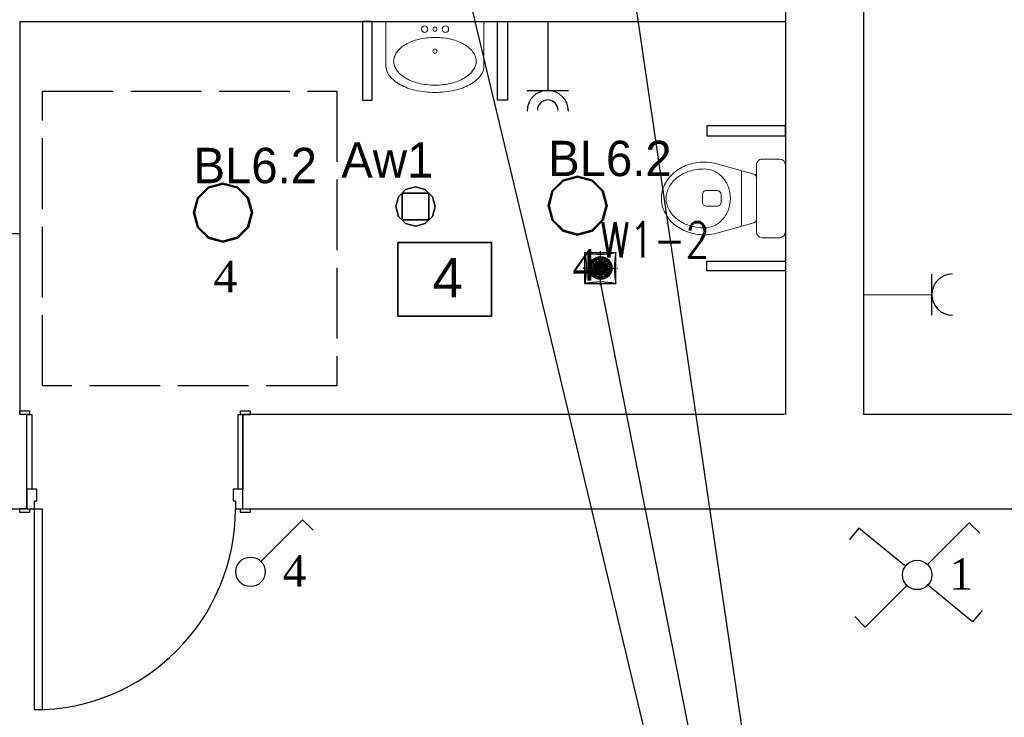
# Model space of a CAD drawing. Header units: millimetres. Extents: x -16803 to -7085, y -9068 to 2537.
# Tile 14 of 33: x -14016 to -13514, y -784 to -429. Entities that reach past the tile are written whole.
import ezdxf
from ezdxf.enums import TextEntityAlignment as Align

# ---------------------------------------------------------------- set-up
doc = ezdxf.new("R2010")
doc.units = ezdxf.units.MM
doc.header["$MEASUREMENT"] = 0
for name, pattern in [('ACAD_ISO02W100', [15, 12, -3]), ('CENTER', [0.55, 0.37, -0.06, 0.06, -0.06]), ('HIDDEN', [0.125, 0.085, -0.04])]:
    doc.linetypes.add(name, pattern=pattern)
for name, color, linetype, lineweight in [('A_opisy', 81, 'Continuous', 13), ('A_przekrojowe główne', 50, 'Continuous', 50), ('A_sanitarka', 140, 'Continuous', 13), ('A_ściany istniejące', 82, 'Continuous', 50), ('elektryka', 255, 'Continuous', 35), ('elektryka2', 20, 'Continuous', 35), ('opisy', 71, 'Continuous', 13), ('sanitarka', 140, 'Continuous', 13)]:
    doc.layers.add(name, color=color, linetype=linetype, lineweight=lineweight)
doc.layers.add('DLX_BLD0_FL1_LUM 1', color=7, linetype='Continuous', true_color=0x002aff)
for name, color, linetype in [('DLX_BLD0_FL1_LUM 12', 1, 'Continuous'), ('DLX_BLD0_FL1_LUMKEY_IDX', 7, 'Continuous'), ('Elementy modelu - Strefy', 7, 'Continuous'), ('Konstrukcja - Ściany zew', 7, 'Continuous'), ('WEN_W1-_ATRYBUT', 6, 'Continuous'), ('WEN_W1-_OSIE', 2, 'CENTER'), ('WEN_W1-_ZLICZAC', 140, 'Continuous')]:
    doc.layers.add(name, color=color, linetype=linetype)
doc.styles.add('ROMANS', font='times.ttf', dxfattribs={"height": 12})
doc.styles.add('STYL_AUTOMATYCZNY_1', font='arial.ttf')
doc.styles.add('STYL_WENTYLE', font='romans.shx', dxfattribs={"width": 0.8})
doc.styles.add('TableTextStyle', font='txt')

# ---------------------------------------------------------------- blocks, each defined once
blk = doc.blocks.new('miska wc2')
at = {"layer": 'sanitarka'}
for p, q in [((0, 17), (0, -17)), ((0, 17), (0, -17)), ((11.85, 20), (2.85, 20)), ((11.85, 20), (2.85, 20)), ((14.7, -17), (14.7, 17)), ((14.7, -17), (14.7, 17)), ((16.11, 12.39), (36.08, 17.97)), ((16.11, 12.39), (36.08, 17.97)), ((14.7, 10.46), (14.7, -10.46)), ((14.7, 10.46), (14.7, -10.46)), ((22.3, 14.12), (22.3, -14.12)), ((32.75, -2), (32.75, 2)), ((34.65, 4), (40.35, 4)), ((42.25, 2), (42.25, -2)), ((40.35, -4), (34.65, -4)), ((36.08, -17.97), (16.11, -12.39)), ((36.08, -17.97), (16.11, -12.39)), ((2.85, -20), (11.85, -20)), ((2.85, -20), (11.85, -20))]:
    blk.add_line(p, q, dxfattribs=at)
at = {"layer": 'sanitarka', "extrusion": (0, 0, -1)}
for centre, major_axis, start_param, end_param in [((2.85, 17), (0, 3), -1.570796, 0), ((2.85, 17), (0, 3), -1.570796, 0), ((11.85, 17), (0, 3), 0, 1.570796), ((11.85, 17), (0, 3), 0, 1.570796), ((41.3, -10.01), (0, 28.51), -0.193886, 0), ((41.3, -10.01), (0, 28.51), -0.193886, 0), ((41.3, -10.01), (0, 28.51), 0, 0.321605), ((41.3, -10.01), (0, 28.51), 0, 0.321605), ((42.85, -5.11), (0, 23.34), 0.321605, 0.677386), ((42.85, -5.11), (0, 23.34), 0.321605, 0.677386), ((16.6, 10.46), (0, 2), -1.570796, -0.259108), ((16.6, 10.46), (0, 2), -1.570796, -0.259108), ((42.3, 0.39), (0, 14.98), -1.201895, -0.819867), ((41.69, 0.98), (0, 14.1), -0.819867, -0.417686), ((41.3, 1.91), (0, 13.09), -0.417686, 0), ((41.3, -12.92), (0, 27.92), 0, 0.294283), ((43.13, -6.57), (0, 21.29), 0.294283, 0.631691), ((45.92, -2.55), (0, 16.3), 0.631691, 1.055683), ((45.23, -1.99), (0, 19.34), 0.677386, 1.095246), ((45.23, -1.99), (0, 19.34), 0.677386, 1.095246), ((43.25, 0), (0, 16.05), -1.570796, -1.201895), ((50.21, 0), (0, 11.13), 1.055683, 1.570796), ((48.9, 0), (0, 15), 1.095246, 1.570796), ((48.9, 0), (0, 15), 1.095246, 1.570796), ((34.65, 2), (0, 2), -1.570796, 0), ((40.35, 2), (0, 2), 0, 1.570796), ((43.25, 0), (0, 16.05), -1.939697, -1.570796), ((34.65, -2), (0, 2), 3.141593, 4.712389), ((40.35, -2), (0, 2), 1.570796, 3.141593), ((50.21, 0), (0, 11.13), 1.570796, 2.08591), ((48.9, 0), (0, 15), 1.570796, 2.046347), ((48.9, 0), (0, 15), 1.570796, 2.046347), ((42.3, -0.39), (0, 14.98), -2.321725, -1.939697), ((45.92, 2.55), (0, 16.3), 2.08591, 2.509902), ((45.23, 1.99), (0, 19.34), 2.046347, 2.464206), ((45.23, 1.99), (0, 19.34), 2.046347, 2.464206), ((16.6, -10.46), (0, 2), -2.882484, -1.570796), ((16.6, -10.46), (0, 2), -2.882484, -1.570796), ((41.69, -0.98), (0, 14.1), -2.723906, -2.321725), ((41.3, -1.91), (0, 13.09), 3.141593, 3.559279), ((41.3, 12.92), (0, 27.92), 2.84731, 3.141593), ((43.13, 6.57), (0, 21.29), 2.509902, 2.84731), ((42.85, 5.11), (0, 23.34), 2.464206, 2.819987), ((42.85, 5.11), (0, 23.34), 2.464206, 2.819987), ((2.85, -17), (0, 3), 3.141593, 4.712389), ((2.85, -17), (0, 3), 3.141593, 4.712389), ((11.85, -17), (0, 3), 1.570796, 3.141593), ((11.85, -17), (0, 3), 1.570796, 3.141593), ((41.3, 10.01), (0, 28.51), 3.141593, 3.335479), ((41.3, 10.01), (0, 28.51), 3.141593, 3.335479), ((41.3, 10.01), (0, 28.51), 2.819987, 3.141593), ((41.3, 10.01), (0, 28.51), 2.819987, 3.141593)]:
    blk.add_ellipse(centre, major_axis=major_axis, ratio=0.95, start_param=start_param, end_param=end_param, dxfattribs=at)
blk = doc.blocks.new('UM35X50')
for points in [[(0, -36.97, 0.05476), (10.06, -35.86, 0.06858), (17.66, -33.04, 0.105627), (23.4, -28.17, 0.165778), (24.97, -23.56), (24.97, -0.92), (-24.97, -0.92), (-24.97, -23.56, 0.165778), (-23.4, -28.17, 0.105627), (-17.66, -33.04, 0.06858), (-10.06, -35.86, 0.05476)], [(0, -8.94, 0.029376), (-4.26, -9.19, 0.029473), (-8.44, -9.93, 0.03605), (-11.75, -10.98, 0.036147), (-14.87, -12.5, 0.053162), (-17.67, -14.54, 0.06086), (-19.66, -16.84, 0.070181), (-20.69, -18.98, 0.077896), (-21.03, -21.09, 0.077896), (-20.69, -23.2, 0.070181), (-19.66, -25.33, 0.06086), (-17.67, -27.63, 0.053162), (-14.87, -29.68, 0.036147), (-11.75, -31.19, 0.03605), (-8.44, -32.24, 0.029473), (-4.26, -32.99, 0.029376), (0, -33.24, 0.029376), (4.26, -32.99, 0.029473), (8.45, -32.24, 0.03605), (11.76, -31.19, 0.036147), (14.87, -29.68, 0.053162), (17.68, -27.63, 0.06086), (19.67, -25.33, 0.070181), (20.7, -23.2, 0.077896), (21.03, -21.09, 0.077896), (20.7, -18.98, 0.070181), (19.67, -16.84, 0.06086), (17.68, -14.54, 0.053162), (14.87, -12.5, 0.036147), (11.76, -10.98, 0.03605), (8.45, -9.93, 0.029473), (4.26, -9.19, 0.029376)]]:
    blk.add_lwpolyline(points, format="xyb", close=True)
for centre, radius in [((-5.34, -4.75), 1.63), ((0, -4.75), 1.05), ((5.23, -4.75), 1.63), ((0, -15.91), 1.05)]:
    blk.add_circle(centre, radius)
blk = doc.blocks.new('SILENT_12')
for p, q in [((-0.5, -0.5), (-0.5, 0.5)), ((-0.5, 0.5), (0.5, 0.5)), ((-0.178, 0.302), (-0.079, 0.343)), ((-0.079, 0.343), (-0.068, 0.295)), ((-0.049, 0.347), (0.058, 0.347)), ((-0.049, 0.347), (-0.041, 0.3)), ((0.058, 0.347), (0.05, 0.299)), ((0.087, 0.339), (0.077, 0.293)), ((0.087, 0.339), (0.187, 0.298)), ((0.5, -0.5), (0.5, 0.5)), ((-0.347, -0.049), (-0.347, 0.058)), ((-0.347, 0.058), (-0.299, 0.05)), ((-0.339, 0.087), (-0.298, 0.187)), ((-0.339, 0.087), (-0.293, 0.077)), ((-0.298, 0.187), (-0.257, 0.161)), ((-0.286, 0.048), (-0.228, 0.038)), ((-0.281, 0.074), (-0.223, 0.061)), ((-0.28, 0.211), (-0.204, 0.287)), ((-0.28, 0.211), (-0.242, 0.183)), ((-0.246, 0.154), (-0.196, 0.122)), ((-0.231, 0.176), (-0.182, 0.142)), ((-0.216, 0.036), (-0.171, 0.028)), ((-0.211, 0.059), (-0.167, 0.049)), ((-0.204, 0.287), (-0.176, 0.247)), ((-0.186, 0.116), (-0.148, 0.091)), ((-0.178, 0.302), (-0.153, 0.262)), ((-0.173, 0.135), (-0.135, 0.109)), ((-0.169, 0.236), (-0.134, 0.188)), ((-0.161, 0.026), (-0.125, 0.02)), ((-0.156, 0.046), (-0.12, 0.038)), ((-0.146, 0.251), (-0.114, 0.201)), ((-0.139, 0.086), (-0.108, 0.066)), ((-0.128, 0.178), (-0.102, 0.141)), ((-0.127, 0.103), (-0.096, 0.081)), ((-0.108, 0.191), (-0.083, 0.152)), ((-0.096, 0.132), (-0.074, 0.102)), ((-0.078, 0.143), (-0.058, 0.112)), ((-0.065, 0.283), (-0.052, 0.225)), ((-0.05, 0.213), (-0.04, 0.169)), ((-0.039, 0.288), (-0.029, 0.229)), ((-0.038, 0.159), (-0.03, 0.123)), ((-0.027, 0.218), (-0.019, 0.173)), ((-0.017, 0.162), (-0.011, 0.126)), ((0.026, 0.161), (0.02, 0.125)), ((0.036, 0.216), (0.028, 0.171)), ((0.048, 0.286), (0.038, 0.228)), ((0.046, 0.156), (0.038, 0.12)), ((0.059, 0.211), (0.049, 0.167)), ((0.074, 0.281), (0.061, 0.223)), ((0.086, 0.139), (0.066, 0.108)), ((0.103, 0.127), (0.081, 0.096)), ((0.116, 0.186), (0.091, 0.148)), ((0.132, 0.096), (0.102, 0.074)), ((0.135, 0.173), (0.109, 0.135)), ((0.143, 0.078), (0.112, 0.058)), ((0.154, 0.246), (0.122, 0.196)), ((0.159, 0.038), (0.123, 0.03)), ((0.162, 0.017), (0.126, 0.011)), ((0.178, 0.128), (0.141, 0.102)), ((0.176, 0.231), (0.142, 0.182)), ((0.191, 0.108), (0.152, 0.083)), ((0.187, 0.298), (0.161, 0.257)), ((0.213, 0.05), (0.169, 0.04)), ((0.218, 0.027), (0.173, 0.019)), ((0.211, 0.28), (0.183, 0.242)), ((0.236, 0.169), (0.188, 0.134)), ((0.251, 0.146), (0.201, 0.114)), ((0.211, 0.28), (0.287, 0.204)), ((0.283, 0.065), (0.225, 0.052)), ((0.288, 0.039), (0.229, 0.029)), ((0.287, 0.204), (0.247, 0.176)), ((0.302, 0.178), (0.262, 0.153)), ((0.343, 0.079), (0.295, 0.068)), ((0.347, 0.049), (0.3, 0.041)), ((0.302, 0.178), (0.343, 0.079)), ((0.347, 0.049), (0.347, -0.058)), ((-0.347, -0.049), (-0.3, -0.041)), ((-0.343, -0.079), (-0.295, -0.068)), ((-0.302, -0.178), (-0.343, -0.079)), ((-0.302, -0.178), (-0.262, -0.153)), ((-0.288, -0.039), (-0.229, -0.029)), ((-0.287, -0.204), (-0.247, -0.176)), ((-0.211, -0.28), (-0.287, -0.204)), ((-0.283, -0.065), (-0.225, -0.052)), ((-0.251, -0.146), (-0.201, -0.114)), ((-0.236, -0.169), (-0.188, -0.134)), ((-0.218, -0.027), (-0.173, -0.019)), ((-0.213, -0.05), (-0.169, -0.04)), ((-0.211, -0.28), (-0.183, -0.242)), ((-0.191, -0.108), (-0.152, -0.083)), ((-0.187, -0.298), (-0.161, -0.257)), ((-0.087, -0.339), (-0.187, -0.298)), ((-0.178, -0.128), (-0.141, -0.102)), ((-0.176, -0.231), (-0.142, -0.182)), ((-0.162, -0.017), (-0.126, -0.011)), ((-0.159, -0.038), (-0.123, -0.03)), ((-0.154, -0.246), (-0.122, -0.196)), ((-0.143, -0.078), (-0.112, -0.058)), ((-0.135, -0.173), (-0.109, -0.135)), ((-0.132, -0.096), (-0.102, -0.074)), ((-0.116, -0.186), (-0.091, -0.148)), ((-0.103, -0.127), (-0.081, -0.096)), ((-0.087, -0.339), (-0.077, -0.293)), ((-0.086, -0.139), (-0.066, -0.108)), ((-0.074, -0.281), (-0.061, -0.223)), ((-0.059, -0.211), (-0.049, -0.167)), ((-0.058, -0.347), (-0.05, -0.299)), ((-0.048, -0.286), (-0.038, -0.228)), ((-0.046, -0.156), (-0.038, -0.12)), ((-0.036, -0.216), (-0.028, -0.171)), ((-0.026, -0.161), (-0.02, -0.125)), ((0.017, -0.162), (0.011, -0.126)), ((0.027, -0.218), (0.019, -0.173)), ((0.039, -0.288), (0.029, -0.229)), ((0.038, -0.159), (0.03, -0.123)), ((0.05, -0.213), (0.04, -0.169)), ((0.049, -0.347), (0.041, -0.3)), ((0.065, -0.283), (0.052, -0.225)), ((0.078, -0.143), (0.058, -0.112)), ((0.079, -0.343), (0.068, -0.295)), ((0.096, -0.132), (0.074, -0.102)), ((0.178, -0.302), (0.079, -0.343)), ((0.108, -0.191), (0.083, -0.152)), ((0.127, -0.103), (0.096, -0.081)), ((0.128, -0.178), (0.102, -0.141)), ((0.139, -0.086), (0.108, -0.066)), ((0.146, -0.251), (0.114, -0.201)), ((0.156, -0.046), (0.12, -0.038)), ((0.161, -0.026), (0.125, -0.02)), ((0.169, -0.236), (0.134, -0.188)), ((0.173, -0.135), (0.135, -0.109)), ((0.186, -0.116), (0.148, -0.091)), ((0.178, -0.302), (0.153, -0.262)), ((0.211, -0.059), (0.167, -0.049)), ((0.216, -0.036), (0.171, -0.028)), ((0.204, -0.287), (0.176, -0.247)), ((0.231, -0.176), (0.182, -0.142)), ((0.246, -0.154), (0.196, -0.122)), ((0.28, -0.211), (0.204, -0.287)), ((0.281, -0.074), (0.223, -0.061)), ((0.286, -0.048), (0.228, -0.038)), ((0.28, -0.211), (0.242, -0.183)), ((0.298, -0.187), (0.257, -0.161)), ((0.339, -0.087), (0.293, -0.077)), ((0.339, -0.087), (0.298, -0.187)), ((0.347, -0.058), (0.299, -0.05)), ((-0.5, -0.5), (0.5, -0.5)), ((0.049, -0.347), (-0.058, -0.347))]:
    blk.add_line(p, q)
for radius in [0.369, 0.362, 0.303, 0.29, 0.231, 0.219, 0.174, 0.163, 0.126, 0.117, 0.0831, 0.0769, 0.0381, 0.0283]:
    blk.add_circle((0, 0), radius)
for centre, start, end in [((0, 2.836), 257.9209, 282.0791), ((-2.836, 0), 347.9209, 12.0791), ((2.836, 0), 167.9209, 192.0791), ((0, -2.836), 77.9209, 102.0791)]:
    blk.add_arc(centre, 2.389, start, end)
blk = doc.blocks.new('SILENT-100-12V_12')
at = {"linetype": 'HIDDEN'}
blk.add_circle((0, 0), 50, dxfattribs=at)
for p in [(-86.9, 0), (0, 0)]:
    blk.add_point(p)
at = {"layer": 'WEN_W1-_OSIE'}
for p, q in [((0, -86.9), (0, 86.9)), ((-86.9, 0), (86.9, 0))]:
    blk.add_line(p, q, dxfattribs=at)
at = {"xscale": 158, "yscale": 158, "zscale": 158}
blk.add_blockref('SILENT_12', (0, 0), dxfattribs=at)
at = {"layer": 'WEN_W1-_ATRYBUT', "style": 'STYL_WENTYLE', "width": 0.8, "flags": 8}
blk.add_attdef('WENTYLE', text='', height=180, dxfattribs=at).set_placement((0, 0), align=Align.BOTTOM_LEFT)

msp = doc.modelspace()

# ---------------------------------------------------------------- linework, layer by layer
at = {"layer": 'A_opisy', "linetype": 'ACAD_ISO02W100', "lineweight": -3, "ltscale": 3}
msp.add_lwpolyline([(-14004.22, -465.29), (-13854.22, -465.29), (-13854.22, -615.29), (-14004.22, -615.29)], close=True, dxfattribs=at)
at = {"layer": 'A_przekrojowe główne', "lineweight": -3}
for q in [(-14015.83, -537.9), (-13625.83, -429.9)]:
    msp.add_line((-14015.83, -429.9), q, dxfattribs=at)
at = {"layer": 'A_sanitarka', "lineweight": -3}
for points in [[(-13841.25, -469.9), (-13836.25, -469.9), (-13836.25, -429.9), (-13841.25, -429.9)], [(-13767.4, -469.9), (-13772.4, -469.9), (-13772.4, -429.9), (-13767.4, -429.9)], [(-13665.83, -482.98), (-13665.83, -487.98), (-13625.83, -487.98), (-13625.83, -482.98)], [(-13665.83, -556.82), (-13665.83, -551.82), (-13625.83, -551.82), (-13625.83, -556.82)]]:
    msp.add_lwpolyline(points, close=True, dxfattribs=at)
at = {"layer": 'A_ściany istniejące', "lineweight": -3}
for p, q in [((-13625.83, -417.9), (-13625.83, -429.9)), ((-14015.83, -537.9), (-14043.83, -537.9))]:
    msp.add_line(p, q, dxfattribs=at)
at = {"layer": 'DLX_BLD0_FL1_LUM 1', "lineweight": -3}
for points in [[(-13744.63, -516.04, 0), (-13739.14, -510.55, 0)], [(-13739.14, -510.55, 0), (-13744.63, -516.04, 0)], [(-13739.14, -510.55, 0), (-13744.63, -516.04, 0)], [(-13744.63, -516.04, 0), (-13739.14, -510.55, 0)], [(-13738.89, -510.99, 0), (-13744.2, -516.29, 0)], [(-13744.2, -516.29, 0), (-13738.89, -510.99, 0)], [(-13739.14, -510.55, 0), (-13731.64, -508.54, 0)], [(-13731.64, -508.54, 0), (-13739.14, -510.55, 0)], [(-13731.64, -508.54, 0), (-13739.14, -510.55, 0)], [(-13739.14, -510.55, 0), (-13731.64, -508.54, 0)], [(-13739.14, -510.55, 0), (-13739.14, -510.55, 0)], [(-13739.14, -510.55, 0), (-13739.14, -510.55, 0)], [(-13731.64, -509.04, 0), (-13738.89, -510.99, 0)], [(-13738.89, -510.99, 0), (-13731.64, -509.04, 0)], [(-13731.64, -508.54, 0), (-13731.64, -508.54, 0)], [(-13731.64, -508.54, 0), (-13724.14, -510.55, 0)], [(-13724.14, -510.55, 0), (-13731.64, -508.54, 0)], [(-13731.64, -508.54, 0), (-13731.64, -508.54, 0)], [(-13724.14, -510.55, 0), (-13731.64, -508.54, 0)], [(-13731.64, -508.54, 0), (-13724.14, -510.55, 0)], [(-13724.39, -510.99, 0), (-13731.64, -509.04, 0)], [(-13731.64, -509.04, 0), (-13724.39, -510.99, 0)], [(-13719.08, -516.29, 0), (-13724.39, -510.99, 0)], [(-13724.39, -510.99, 0), (-13719.08, -516.29, 0)], [(-13724.14, -510.55, 0), (-13724.14, -510.55, 0)], [(-13724.14, -510.55, 0), (-13718.65, -516.04, 0)], [(-13718.65, -516.04, 0), (-13724.14, -510.55, 0)], [(-13724.14, -510.55, 0), (-13724.14, -510.55, 0)], [(-13718.65, -516.04, 0), (-13724.14, -510.55, 0)], [(-13724.14, -510.55, 0), (-13718.65, -516.04, 0)], [(-13925.27, -519.64, 0), (-13919.78, -514.15, 0)], [(-13919.78, -514.15, 0), (-13925.27, -519.64, 0)], [(-13919.78, -514.15, 0), (-13925.27, -519.64, 0)], [(-13925.27, -519.64, 0), (-13919.78, -514.15, 0)], [(-13919.53, -514.58, 0), (-13924.84, -519.89, 0)], [(-13924.84, -519.89, 0), (-13919.53, -514.58, 0)], [(-13919.78, -514.15, 0), (-13912.28, -512.14, 0)], [(-13912.28, -512.14, 0), (-13919.78, -514.15, 0)], [(-13912.28, -512.14, 0), (-13919.78, -514.15, 0)], [(-13919.78, -514.15, 0), (-13912.28, -512.14, 0)], [(-13919.78, -514.15, 0), (-13919.78, -514.15, 0)], [(-13919.78, -514.15, 0), (-13919.78, -514.15, 0)], [(-13912.28, -512.64, 0), (-13919.53, -514.58, 0)], [(-13919.53, -514.58, 0), (-13912.28, -512.64, 0)], [(-13912.28, -512.14, 0), (-13912.28, -512.14, 0)], [(-13912.28, -512.14, 0), (-13904.78, -514.15, 0)], [(-13904.78, -514.15, 0), (-13912.28, -512.14, 0)], [(-13912.28, -512.14, 0), (-13912.28, -512.14, 0)], [(-13904.78, -514.15, 0), (-13912.28, -512.14, 0)], [(-13912.28, -512.14, 0), (-13904.78, -514.15, 0)], [(-13905.03, -514.58, 0), (-13912.28, -512.64, 0)], [(-13912.28, -512.64, 0), (-13905.03, -514.58, 0)], [(-13899.72, -519.89, 0), (-13905.03, -514.58, 0)], [(-13905.03, -514.58, 0), (-13899.72, -519.89, 0)], [(-13904.78, -514.15, 0), (-13904.78, -514.15, 0)], [(-13904.78, -514.15, 0), (-13899.29, -519.64, 0)], [(-13899.29, -519.64, 0), (-13904.78, -514.15, 0)], [(-13904.78, -514.15, 0), (-13904.78, -514.15, 0)], [(-13899.29, -519.64, 0), (-13904.78, -514.15, 0)], [(-13904.78, -514.15, 0), (-13899.29, -519.64, 0)], [(-13746.64, -523.54, 0), (-13744.63, -516.04, 0)], [(-13744.63, -516.04, 0), (-13746.64, -523.54, 0)], [(-13744.63, -516.04, 0), (-13746.64, -523.54, 0)], [(-13746.64, -523.54, 0), (-13744.63, -516.04, 0)], [(-13744.2, -516.29, 0), (-13746.14, -523.54, 0)], [(-13746.14, -523.54, 0), (-13744.2, -516.29, 0)], [(-13744.63, -516.04, 0), (-13744.63, -516.04, 0)], [(-13744.63, -516.04, 0), (-13744.63, -516.04, 0)], [(-13717.14, -523.54, 0), (-13719.08, -516.29, 0)], [(-13719.08, -516.29, 0), (-13717.14, -523.54, 0)], [(-13718.65, -516.04, 0), (-13718.65, -516.04, 0)], [(-13718.65, -516.04, 0), (-13716.64, -523.54, 0)], [(-13716.64, -523.54, 0), (-13718.65, -516.04, 0)], [(-13718.65, -516.04, 0), (-13718.65, -516.04, 0)], [(-13716.64, -523.54, 0), (-13718.65, -516.04, 0)], [(-13718.65, -516.04, 0), (-13716.64, -523.54, 0)], [(-13927.28, -527.14, 0), (-13925.27, -519.64, 0)], [(-13925.27, -519.64, 0), (-13927.28, -527.14, 0)], [(-13925.27, -519.64, 0), (-13927.28, -527.14, 0)], [(-13927.28, -527.14, 0), (-13925.27, -519.64, 0)], [(-13924.84, -519.89, 0), (-13926.78, -527.14, 0)], [(-13926.78, -527.14, 0), (-13924.84, -519.89, 0)], [(-13925.27, -519.64, 0), (-13925.27, -519.64, 0)], [(-13925.27, -519.64, 0), (-13925.27, -519.64, 0)], [(-13897.78, -527.14, 0), (-13899.72, -519.89, 0)], [(-13899.72, -519.89, 0), (-13897.78, -527.14, 0)], [(-13899.29, -519.64, 0), (-13899.29, -519.64, 0)], [(-13899.29, -519.64, 0), (-13897.28, -527.14, 0)], [(-13897.28, -527.14, 0), (-13899.29, -519.64, 0)], [(-13899.29, -519.64, 0), (-13899.29, -519.64, 0)], [(-13897.28, -527.14, 0), (-13899.29, -519.64, 0)], [(-13899.29, -519.64, 0), (-13897.28, -527.14, 0)], [(-13744.63, -531.04, 0), (-13746.64, -523.54, 0)], [(-13746.64, -523.54, 0), (-13746.64, -523.54, 0)], [(-13746.64, -523.54, 0), (-13744.63, -531.04, 0)], [(-13746.64, -523.54, 0), (-13746.64, -523.54, 0)], [(-13746.64, -523.54, 0), (-13744.63, -531.04, 0)], [(-13744.63, -531.04, 0), (-13746.64, -523.54, 0)], [(-13746.14, -523.54, 0), (-13744.2, -530.79, 0)], [(-13744.2, -530.79, 0), (-13746.14, -523.54, 0)], [(-13719.08, -530.79, 0), (-13717.14, -523.54, 0)], [(-13717.14, -523.54, 0), (-13719.08, -530.79, 0)], [(-13716.64, -523.54, 0), (-13718.65, -531.04, 0)], [(-13718.65, -531.04, 0), (-13716.64, -523.54, 0)], [(-13718.65, -531.04, 0), (-13716.64, -523.54, 0)], [(-13716.64, -523.54, 0), (-13718.65, -531.04, 0)], [(-13716.64, -523.54, 0), (-13716.64, -523.54, 0)], [(-13716.64, -523.54, 0), (-13716.64, -523.54, 0)], [(-13925.27, -534.64, 0), (-13927.28, -527.14, 0)], [(-13927.28, -527.14, 0), (-13927.28, -527.14, 0)], [(-13927.28, -527.14, 0), (-13925.27, -534.64, 0)], [(-13927.28, -527.14, 0), (-13927.28, -527.14, 0)], [(-13927.28, -527.14, 0), (-13925.27, -534.64, 0)], [(-13925.27, -534.64, 0), (-13927.28, -527.14, 0)], [(-13926.78, -527.14, 0), (-13924.84, -534.39, 0)], [(-13924.84, -534.39, 0), (-13926.78, -527.14, 0)], [(-13899.72, -534.39, 0), (-13897.78, -527.14, 0)], [(-13897.78, -527.14, 0), (-13899.72, -534.39, 0)], [(-13897.28, -527.14, 0), (-13899.29, -534.64, 0)], [(-13899.29, -534.64, 0), (-13897.28, -527.14, 0)], [(-13899.29, -534.64, 0), (-13897.28, -527.14, 0)], [(-13897.28, -527.14, 0), (-13899.29, -534.64, 0)], [(-13897.28, -527.14, 0), (-13897.28, -527.14, 0)], [(-13897.28, -527.14, 0), (-13897.28, -527.14, 0)], [(-13744.63, -531.04, 0), (-13744.63, -531.04, 0)], [(-13739.14, -536.53, 0), (-13744.63, -531.04, 0)], [(-13744.63, -531.04, 0), (-13744.63, -531.04, 0)], [(-13744.63, -531.04, 0), (-13739.14, -536.53, 0)], [(-13744.63, -531.04, 0), (-13739.14, -536.53, 0)], [(-13739.14, -536.53, 0), (-13744.63, -531.04, 0)], [(-13744.2, -530.79, 0), (-13738.89, -536.1, 0)], [(-13738.89, -536.1, 0), (-13744.2, -530.79, 0)], [(-13724.39, -536.1, 0), (-13719.08, -530.79, 0)], [(-13719.08, -530.79, 0), (-13724.39, -536.1, 0)], [(-13718.65, -531.04, 0), (-13724.14, -536.53, 0)], [(-13724.14, -536.53, 0), (-13718.65, -531.04, 0)], [(-13724.14, -536.53, 0), (-13718.65, -531.04, 0)], [(-13718.65, -531.04, 0), (-13724.14, -536.53, 0)], [(-13718.65, -531.04, 0), (-13718.65, -531.04, 0)], [(-13718.65, -531.04, 0), (-13718.65, -531.04, 0)], [(-13925.27, -534.64, 0), (-13925.27, -534.64, 0)], [(-13919.78, -540.13, 0), (-13925.27, -534.64, 0)], [(-13925.27, -534.64, 0), (-13925.27, -534.64, 0)], [(-13925.27, -534.64, 0), (-13919.78, -540.13, 0)], [(-13925.27, -534.64, 0), (-13919.78, -540.13, 0)], [(-13919.78, -540.13, 0), (-13925.27, -534.64, 0)], [(-13924.84, -534.39, 0), (-13919.53, -539.7, 0)], [(-13919.53, -539.7, 0), (-13924.84, -534.39, 0)], [(-13905.03, -539.7, 0), (-13899.72, -534.39, 0)], [(-13899.72, -534.39, 0), (-13905.03, -539.7, 0)], [(-13899.29, -534.64, 0), (-13904.78, -540.13, 0)], [(-13904.78, -540.13, 0), (-13899.29, -534.64, 0)], [(-13904.78, -540.13, 0), (-13899.29, -534.64, 0)], [(-13899.29, -534.64, 0), (-13904.78, -540.13, 0)], [(-13899.29, -534.64, 0), (-13899.29, -534.64, 0)], [(-13899.29, -534.64, 0), (-13899.29, -534.64, 0)], [(-13731.64, -538.54, 0), (-13739.14, -536.53, 0)], [(-13739.14, -536.53, 0), (-13739.14, -536.53, 0)], [(-13739.14, -536.53, 0), (-13731.64, -538.54, 0)], [(-13739.14, -536.53, 0), (-13739.14, -536.53, 0)], [(-13739.14, -536.53, 0), (-13731.64, -538.54, 0)], [(-13731.64, -538.54, 0), (-13739.14, -536.53, 0)], [(-13738.89, -536.1, 0), (-13731.64, -538.04, 0)], [(-13731.64, -538.04, 0), (-13738.89, -536.1, 0)], [(-13731.64, -538.04, 0), (-13724.39, -536.1, 0)], [(-13724.39, -536.1, 0), (-13731.64, -538.04, 0)], [(-13724.14, -536.53, 0), (-13731.64, -538.54, 0)], [(-13731.64, -538.54, 0), (-13724.14, -536.53, 0)], [(-13731.64, -538.54, 0), (-13724.14, -536.53, 0)], [(-13724.14, -536.53, 0), (-13731.64, -538.54, 0)], [(-13724.14, -536.53, 0), (-13724.14, -536.53, 0)], [(-13724.14, -536.53, 0), (-13724.14, -536.53, 0)], [(-13912.28, -542.14, 0), (-13919.78, -540.13, 0)], [(-13919.78, -540.13, 0), (-13919.78, -540.13, 0)], [(-13919.78, -540.13, 0), (-13912.28, -542.14, 0)], [(-13919.78, -540.13, 0), (-13919.78, -540.13, 0)], [(-13919.78, -540.13, 0), (-13912.28, -542.14, 0)], [(-13912.28, -542.14, 0), (-13919.78, -540.13, 0)], [(-13919.53, -539.7, 0), (-13912.28, -541.64, 0)], [(-13912.28, -541.64, 0), (-13919.53, -539.7, 0)], [(-13912.28, -541.64, 0), (-13905.03, -539.7, 0)], [(-13905.03, -539.7, 0), (-13912.28, -541.64, 0)], [(-13904.78, -540.13, 0), (-13912.28, -542.14, 0)], [(-13912.28, -542.14, 0), (-13904.78, -540.13, 0)], [(-13912.28, -542.14, 0), (-13904.78, -540.13, 0)], [(-13904.78, -540.13, 0), (-13912.28, -542.14, 0)], [(-13904.78, -540.13, 0), (-13904.78, -540.13, 0)], [(-13904.78, -540.13, 0), (-13904.78, -540.13, 0)], [(-13731.64, -538.54, 0), (-13731.64, -538.54, 0)], [(-13731.64, -538.54, 0), (-13731.64, -538.54, 0)], [(-13912.28, -542.14, 0), (-13912.28, -542.14, 0)], [(-13912.28, -542.14, 0), (-13912.28, -542.14, 0)]]:
    msp.add_polyline3d(points, dxfattribs=at)
at = {"layer": 'DLX_BLD0_FL1_LUM 12', "lineweight": -3}
for points in [[(-13822.9, -519.05, 0), (-13819.24, -515.39, 0)], [(-13819.24, -515.39, 0), (-13822.9, -519.05, 0)], [(-13819.24, -515.39, 0), (-13821.07, -517.22, 0)], [(-13821.07, -517.22, 0), (-13819.24, -515.39, 0)], [(-13819.24, -515.39, 0), (-13814.24, -514.05, 0)], [(-13814.24, -514.05, 0), (-13819.24, -515.39, 0)], [(-13814.24, -514.05, 0), (-13819.24, -515.39, 0)], [(-13819.24, -515.39, 0), (-13814.24, -514.05, 0)], [(-13819.24, -515.39, 0), (-13819.24, -515.39, 0)], [(-13819.24, -515.39, 0), (-13819.24, -515.39, 0)], [(-13814.24, -514.05, 0), (-13814.24, -514.05, 0)], [(-13814.24, -514.05, 0), (-13809.24, -515.39, 0)], [(-13809.24, -515.39, 0), (-13814.24, -514.05, 0)], [(-13814.24, -514.05, 0), (-13814.24, -514.05, 0)], [(-13809.24, -515.39, 0), (-13814.24, -514.05, 0)], [(-13814.24, -514.05, 0), (-13809.24, -515.39, 0)], [(-13809.24, -515.39, 0), (-13809.24, -515.39, 0)], [(-13809.24, -515.39, 0), (-13805.58, -519.05, 0)], [(-13807.41, -517.22, 0), (-13809.24, -515.39, 0)], [(-13809.24, -515.39, 0), (-13809.24, -515.39, 0)], [(-13805.58, -519.05, 0), (-13809.24, -515.39, 0)], [(-13809.24, -515.39, 0), (-13807.41, -517.22, 0)], [(-13824.24, -524.05, 0), (-13822.9, -519.05, 0)], [(-13822.9, -519.05, 0), (-13824.24, -524.05, 0)], [(-13822.9, -519.05, 0), (-13824.24, -524.05, 0)], [(-13824.24, -524.05, 0), (-13822.9, -519.05, 0)], [(-13821.07, -517.22, 0), (-13822.9, -519.05, 0)], [(-13822.9, -519.05, 0), (-13821.07, -517.22, 0)], [(-13822.9, -519.05, 0), (-13822.9, -519.05, 0)], [(-13822.9, -519.05, 0), (-13822.9, -519.05, 0)], [(-13821.07, -530.88, 0), (-13821.07, -517.22, 0)], [(-13821.07, -517.22, 0), (-13807.41, -517.22, 0)], [(-13807.41, -517.22, 0), (-13821.07, -517.22, 0)], [(-13821.07, -517.22, 0), (-13821.07, -530.88, 0)], [(-13805.58, -519.05, 0), (-13807.41, -517.22, 0)], [(-13807.41, -517.22, 0), (-13807.41, -530.88, 0)], [(-13807.41, -530.88, 0), (-13807.41, -517.22, 0)], [(-13807.41, -517.22, 0), (-13805.58, -519.05, 0)], [(-13805.58, -519.05, 0), (-13805.58, -519.05, 0)], [(-13805.58, -519.05, 0), (-13804.24, -524.05, 0)], [(-13804.24, -524.05, 0), (-13805.58, -519.05, 0)], [(-13805.58, -519.05, 0), (-13805.58, -519.05, 0)], [(-13804.24, -524.05, 0), (-13805.58, -519.05, 0)], [(-13805.58, -519.05, 0), (-13804.24, -524.05, 0)], [(-13822.9, -529.05, 0), (-13824.24, -524.05, 0)], [(-13824.24, -524.05, 0), (-13824.24, -524.05, 0)], [(-13824.24, -524.05, 0), (-13822.9, -529.05, 0)], [(-13824.24, -524.05, 0), (-13824.24, -524.05, 0)], [(-13824.24, -524.05, 0), (-13822.9, -529.05, 0)], [(-13822.9, -529.05, 0), (-13824.24, -524.05, 0)], [(-13804.24, -524.05, 0), (-13805.58, -529.05, 0)], [(-13805.58, -529.05, 0), (-13804.24, -524.05, 0)], [(-13805.58, -529.05, 0), (-13804.24, -524.05, 0)], [(-13804.24, -524.05, 0), (-13805.58, -529.05, 0)], [(-13804.24, -524.05, 0), (-13804.24, -524.05, 0)], [(-13804.24, -524.05, 0), (-13804.24, -524.05, 0)], [(-13819.24, -532.71, 0), (-13822.9, -529.05, 0)], [(-13822.9, -529.05, 0), (-13819.24, -532.71, 0)], [(-13821.07, -530.88, 0), (-13819.24, -532.71, 0)], [(-13807.41, -530.88, 0), (-13821.07, -530.88, 0)], [(-13821.07, -530.88, 0), (-13807.41, -530.88, 0)], [(-13819.24, -532.71, 0), (-13821.07, -530.88, 0)], [(-13805.58, -529.05, 0), (-13809.24, -532.71, 0)], [(-13809.24, -532.71, 0), (-13805.58, -529.05, 0)], [(-13809.24, -532.71, 0), (-13807.41, -530.88, 0)], [(-13807.41, -530.88, 0), (-13809.24, -532.71, 0)], [(-13807.41, -530.88, 0), (-13805.58, -529.05, 0)], [(-13805.58, -529.05, 0), (-13807.41, -530.88, 0)], [(-13814.24, -534.05, 0), (-13819.24, -532.71, 0)], [(-13819.24, -532.71, 0), (-13814.24, -534.05, 0)], [(-13819.24, -532.71, 0), (-13814.24, -534.05, 0)], [(-13814.24, -534.05, 0), (-13819.24, -532.71, 0)], [(-13809.24, -532.71, 0), (-13814.24, -534.05, 0)], [(-13814.24, -534.05, 0), (-13809.24, -532.71, 0)], [(-13814.24, -534.05, 0), (-13809.24, -532.71, 0)], [(-13809.24, -532.71, 0), (-13814.24, -534.05, 0)], [(-13814.24, -534.05, 0), (-13814.24, -534.05, 0)], [(-13814.24, -534.05, 0), (-13814.24, -534.05, 0)]]:
    msp.add_polyline3d(points, dxfattribs=at)
at = {"layer": 'elektryka', "lineweight": -3}
for p, q in [((-13567.23, -1336.38), (-13723.49, -275.59)), ((-13820.21, -278.13), (-13567.23, -1336.38))]:
    msp.add_line(p, q, dxfattribs=at)
at = {"layer": 'elektryka', "color": 3, "lineweight": -3}
for p, q in [((-13746.86, -429.9), (-13746.86, -464.9)), ((-13757.36, -464.9), (-13736.36, -464.9)), ((-13551.19, -579.4), (-13551.28, -558.4)), ((-13586.23, -569.04), (-13551.23, -568.9))]:
    msp.add_line(p, q, dxfattribs=at)
at = {"layer": 'elektryka'}
msp.add_lwpolyline([(-13823.14, -542.3), (-13775.52, -542.3), (-13775.52, -579.86), (-13823.14, -579.86)], close=True, dxfattribs=at)
at = {"layer": 'elektryka', "lineweight": -3}
msp.add_lwpolyline([(-13720, -563.27), (-13567.23, -1336.38)], dxfattribs=at)
at = {"layer": 'elektryka', "color": 3, "lineweight": -3}
for centre, radius, start, end in [((-13746.86, -475.4), 10.5, 0, 180), ((-13746.86, -475), 5.25, 0, 180), ((-13540.73, -568.85), 10.5, 90.2275, 270.2275)]:
    msp.add_arc(centre, radius, start, end, dxfattribs=at)
at = {"layer": 'elektryka2', "lineweight": -3}
for p, q in [((-13892.94, -704.73), (-13871.72, -683.52)), ((-13871.72, -683.52), (-13866.42, -688.82)), ((-13553.37, -706.31), (-13532.15, -685.1)), ((-13532.15, -685.1), (-13526.85, -690.4)), ((-13588.37, -687.84), (-13593.13, -693.64)), ((-13565.19, -706.89), (-13588.37, -687.84)), ((-13585.19, -738.13), (-13563.97, -716.92)), ((-13530.43, -735.46), (-13553.61, -716.41)), ((-13525.67, -729.66), (-13530.43, -735.46)), ((-13590.49, -732.83), (-13585.19, -738.13))]:
    msp.add_line(p, q, dxfattribs=at)
for centre in [(-13898.24, -710.04), (-13558.67, -711.61)]:
    msp.add_circle(centre, 7.5, dxfattribs=at)
at = {"layer": 'Konstrukcja - Ściany zew', "color": 7, "linetype": 'Continuous', "lineweight": -3}
for p, q in [((-13585.83, -629.9), (-13585.83, -142.9)), ((-13625.83, -429.9), (-13625.83, -629.9)), ((-14015.83, -537.9), (-14015.83, -629.9)), ((-14015.83, -629.9), (-14015.83, -628)), ((-14015.83, -628), (-14010.83, -628)), ((-14012.13, -629.9), (-14015.83, -629.9)), ((-14010.83, -629.9), (-14015.83, -629.9)), ((-14012.13, -629.9), (-14015.83, -629.9)), ((-14012.13, -629.9), (-14015.83, -629.9)), ((-14012.13, -667.9), (-14012.13, -629.9)), ((-14012.13, -667.9), (-14012.13, -629.9)), ((-14012.13, -629.9), (-14009.63, -629.9)), ((-14012.13, -667.9), (-14012.13, -629.9)), ((-14012.13, -667.9), (-14012.13, -629.9)), ((-14010.83, -628), (-14010.83, -629.9)), ((-14009.63, -629.9), (-14009.63, -667.9)), ((-13904.63, -667.9), (-13904.63, -629.9)), ((-13904.63, -629.9), (-13902.13, -629.9)), ((-13903.43, -628), (-13898.43, -628)), ((-13903.43, -629.9), (-13903.43, -628)), ((-13898.43, -629.9), (-13903.43, -629.9)), ((-13902.13, -629.9), (-13898.43, -629.9)), ((-13902.13, -667.9), (-13902.13, -629.9)), ((-13902.13, -629.9), (-13902.13, -667.9)), ((-13902.13, -667.9), (-13902.13, -629.9)), ((-13902.13, -667.9), (-13902.13, -629.9)), ((-13902.13, -629.9), (-13898.43, -629.9)), ((-13902.13, -629.9), (-13898.43, -629.9)), ((-13898.43, -628), (-13898.43, -629.9)), ((-14012.13, -677.9), (-14012.13, -667.9)), ((-14009.63, -667.9), (-14012.13, -667.9)), ((-14012.13, -667.9), (-14012.13, -677.9)), ((-14007.13, -667.9), (-14012.13, -667.9)), ((-14012.13, -677.9), (-14012.13, -667.9)), ((-14012.13, -677.9), (-14012.13, -667.9)), ((-14007.13, -673.9), (-14007.13, -667.9)), ((-13907.13, -667.9), (-13907.13, -673.9)), ((-13902.13, -667.9), (-13907.13, -667.9)), ((-13902.13, -667.9), (-13904.63, -667.9)), ((-13902.13, -677.9), (-13902.13, -667.9)), ((-13902.13, -677.9), (-13902.13, -667.9)), ((-13902.13, -677.9), (-13902.13, -667.9)), ((-13902.13, -677.9), (-13902.13, -667.9)), ((-14008.33, -677.9), (-14008.33, -673.9)), ((-14008.33, -673.9), (-14007.13, -673.9)), ((-13907.13, -673.9), (-13905.93, -673.9)), ((-13905.93, -673.9), (-13905.93, -677.9)), ((-14012.13, -677.9), (-14015.83, -677.9)), ((-14015.83, -679.8), (-14015.83, -677.9)), ((-14015.83, -677.9), (-14010.83, -677.9)), ((-14012.13, -677.9), (-14015.83, -677.9)), ((-14012.13, -677.9), (-14015.83, -677.9)), ((-14010.83, -679.8), (-14015.83, -679.8)), ((-14012.13, -677.9), (-14008.33, -677.9)), ((-14010.83, -677.9), (-14010.83, -679.8)), ((-14008.33, -780.3), (-14008.33, -677.9)), ((-14008.33, -677.9), (-14004.33, -677.9)), ((-14004.33, -677.9), (-14004.33, -780.3)), ((-13905.93, -677.9), (-13902.13, -677.9)), ((-13903.43, -677.9), (-13898.43, -677.9)), ((-13903.43, -679.8), (-13903.43, -677.9)), ((-13898.43, -679.8), (-13903.43, -679.8)), ((-13902.13, -677.9), (-13898.43, -677.9)), ((-13902.13, -677.9), (-13898.43, -677.9)), ((-13902.13, -677.9), (-13898.43, -677.9)), ((-13898.43, -677.9), (-13898.43, -679.8)), ((-14004.33, -780.3), (-14008.33, -780.3))]:
    msp.add_line(p, q, dxfattribs=at)
for points in [[(-14012.13, -629.9), (-14015.83, -629.9)], [(-13626.23, -629.9), (-13902.13, -629.9)], [(-13373.13, -629.9), (-13586.23, -629.9)], [(-14252.23, -677.9), (-14012.13, -677.9)], [(-13902.13, -677.9), (-13373.13, -677.9)]]:
    msp.add_lwpolyline(points, dxfattribs=at)
msp.add_arc((-14008.33, -677.9), 102.4, 270, 0, dxfattribs=at)

# ---------------------------------------------------------------- block references
at = {"layer": 'A_sanitarka', "lineweight": -3, "xscale": -1}
msp.add_blockref('UM35X50', (-13804.32, -428.98), dxfattribs=at)
at = {"layer": 'A_sanitarka', "lineweight": -3, "rotation": 180}
msp.add_blockref('miska wc2', (-13625.83, -519.9), dxfattribs=at)
at = {"layer": 'WEN_W1-_ZLICZAC', "xscale": 0.1, "yscale": 0.1, "zscale": 0.1}
msp.add_blockref('SILENT-100-12V_12', (-13720, -555.37), dxfattribs=at).add_auto_attribs({'WENTYLE': 'W1-2'})

# ---------------------------------------------------------------- texts
at = {"layer": 'DLX_BLD0_FL1_LUMKEY_IDX', "lineweight": -3, "style": 'TableTextStyle'}
for s, p in [('Aw1', (-13852, -509.31)), ('BL6.2', (-13746.64, -508.54)), ('BL6.2', (-13927.28, -512.14))]:
    msp.add_text(s, height=18, dxfattribs=at).set_placement(p)
at = {"layer": 'Elementy modelu - Strefy', "color": 7, "linetype": 'Continuous', "lineweight": -3, "insert": (-13805.53, -550.31), "char_height": 20, "attachment_point": 1, "style": 'STYL_AUTOMATYCZNY_1'}
msp.add_mtext('\\A1;\\pxql,t0,0.5;{\\fArial|b0|i0|c238|p0;4 }', dxfattribs=at)
at = {"layer": 'opisy', "color": 0, "lineweight": -3, "style": 'ROMANS'}
for s, p in [('4', (-13734.23, -561.76)), ('4', (-13917.08, -567.68)), ('4', (-13881.89, -717.61)), ('1', (-13542.33, -719.18))]:
    msp.add_text(s, height=16, dxfattribs=at).set_placement(p)

doc.saveas('drawing.dxf')
